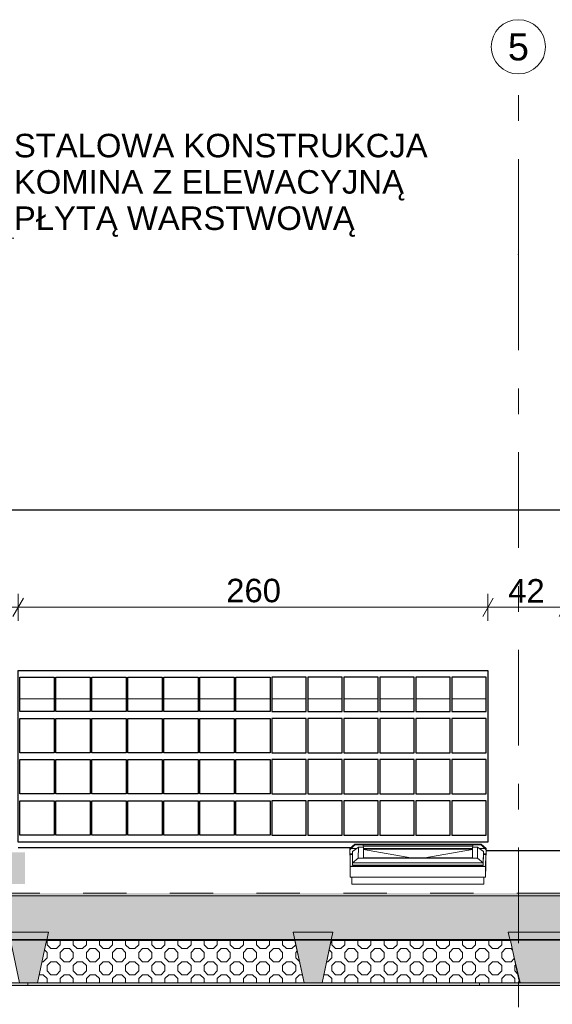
# Model space of a CAD drawing. Header units: centimetres. Extents: x -396 to 14490, y -515 to 1122.
# Tile 64 of 73: x 12151 to 12446, y 507 to 1052. Entities that reach past the tile are written whole.
import ezdxf
from ezdxf.enums import TextEntityAlignment as Align

# ---------------------------------------------------------------- set-up
doc = ezdxf.new("R2010")
doc.units = ezdxf.units.CM
doc.header["$MEASUREMENT"] = 0
for name, pattern in [('Przerywana (2)', [48, 24, -24]), ('Przerywana podwójnie', [109.361107, 52.916665, -21.166666, 14.111111, -21.166666]), ('Wipeout_Contour', [100, 0, -100])]:
    doc.linetypes.add(name, pattern=pattern)
for name, color, linetype, lineweight in [('0_Nr_pióra__13', 7, 'Continuous', 25), ('0_Nr_pióra__19', 255, 'Continuous', 30), ('280-A Dachy Powłoki_Nr_pióra__12', 7, 'Continuous', 13), ('280-A Dachy Powłoki_Nr_pióra__29', 7, 'Continuous', 20), ('280-A Dachy Powłoki_Nr_pióra__69', 7, 'Continuous', 20), ('299-A Wymiary Opisy_Nr_pióra__11', 7, 'Continuous', 0), ('410-K Osie główne_Nr_pióra__11', 7, 'Continuous', 0), ('410-K Osie główne_Nr_pióra__7', 7, 'Continuous', 20), ('420-K Ściany_Nr_pióra__13', 7, 'Continuous', 25), ('450-K Belki nośne_Nr_pióra__2', 7, 'Continuous', 20), ('450-K Belki_Nr_pióra__13', 7, 'Continuous', 25), ('460 - Stropy_Nr_pióra__12', 7, 'Continuous', 13), ('Nowe_199-Z Wymiary i opisy_Nr_pióra__135', 5, 'Continuous', 20), ('Nowe_420 - Wełna mineralna_Nr_pióra__135', 5, 'Continuous', 0), ('Nowe_Okna Archicada_Nr_pióra__135', 5, 'Continuous', 20), ('Rozbiórka_Okna Archicada_Nr_pióra__13', 7, 'Continuous', 25)]:
    doc.layers.add(name, color=color, linetype=linetype, lineweight=lineweight)
for name, color, linetype in [('280-A Dachy Powłoki', 7, 'Continuous'), ('299-A Wymiary Opisy', 7, 'Continuous'), ('410-K Osie główne', 7, 'Continuous'), ('420-K Ściany', 7, 'Continuous'), ('450-K Belki', 7, 'Continuous'), ('450-K Belki nośne', 7, 'Continuous'), ('460 - Stropy', 7, 'Continuous'), ('Nowe_420 - Wełna mineralna', 7, 'Continuous'), ('Nowe_Okna Archicada', 7, 'Continuous'), ('Rozbiórka_Okna Archicada', 7, 'Continuous')]:
    doc.layers.add(name, color=color, linetype=linetype)
doc.layers.add('280-A Dachy Powłoki_Nr_pióra__49', color=7, linetype='Continuous', lineweight=20, true_color=0xcfd8da)
doc.layers.add('280-A Dachy Powłoki_Nr_pióra__92', color=7, linetype='Continuous', lineweight=20, true_color=0xdfdfdf)
doc.styles.add('STYL_AUTOMATYCZNY_1', font='arial.ttf')
doc.styles.add('STYL_AUTOMATYCZNY_2', font='arial.ttf')
doc.dimstyles.new('STYL_AUTOMATYCZNY__1', dxfattribs={"dimtxt": 13, "dimasz": 7.6, "dimexe": 0.18, "dimexo": 0.0625, "dimgap": 0, "dimtad": 1, "dimtih": 1, "dimtoh": 1, "dimdec": 0, "dimzin": 0, "dimdsep": 46, "dimtxsty": 'STYL_AUTOMATYCZNY_1', "dimblk": 'ARROWHEAD_2', "dimblk1": 'ARROWHEAD_2', "dimblk2": 'ARROWHEAD_2', "dimcen": 0.09, "dimclrd": 7, "dimclre": 7, "dimclrt": 7, "dimadec": 0, "dimazin": 0, "dimtfac": 1, "dimtdec": 4, "dimtmove": 0, "dimatfit": 3, "dimfxl": 0, "dimtolj": 1, "dimtzin": 0, "dimarcsym": 0})
doc.dimstyles.new('STYL_AUTOMATYCZNY__2', dxfattribs={"dimtxt": 13, "dimasz": 7.6, "dimexe": 0.18, "dimexo": 0.0625, "dimgap": 0, "dimtad": 1, "dimdec": 0, "dimzin": 0, "dimdsep": 46, "dimtxsty": 'STYL_AUTOMATYCZNY_1', "dimblk": 'ARROWHEAD_2', "dimblk1": 'ARROWHEAD_2', "dimblk2": 'ARROWHEAD_2', "dimcen": 0.09, "dimclrd": 7, "dimclre": 7, "dimclrt": 7, "dimadec": 0, "dimazin": 0, "dimtfac": 1, "dimtdec": 4, "dimtmove": 0, "dimatfit": 3, "dimfxl": 0, "dimtolj": 1, "dimtzin": 0, "dimarcsym": 0})
doc.dimstyles.new('STYL_AUTOMATYCZNY__3', dxfattribs={"dimtxt": 0.18, "dimasz": 14.592, "dimexe": 0.18, "dimexo": 0.0625, "dimgap": 0, "dimtad": 0, "dimtih": 1, "dimtoh": 1, "dimdec": 4, "dimzin": 0, "dimdsep": 46, "dimcen": 0.09, "dimadec": 0, "dimazin": 0, "dimtfac": 1, "dimtdec": 4, "dimtmove": 0, "dimatfit": 3, "dimldrblk": 'ARROWHEAD_5', "dimfxl": 0, "dimtolj": 1, "dimtzin": 0, "dimarcsym": 0})

# ---------------------------------------------------------------- blocks, each defined once
blk = doc.blocks.new('ElemPrzekroju_133_2', base_point=(13661.33, 21.87))
at = {"layer": '450-K Belki nośne', "linetype": 'Continuous', "lineweight": 0, "true_color": 0x000000}
blk.add_hatch(color=18, dxfattribs=at).paths.add_polyline_path([(12451.41, 518.9), (12457.91, 547), (12421.91, 547.01), (12428.41, 518.9)])
at = {"layer": '450-K Belki nośne_Nr_pióra__2', "color": 7, "linetype": 'Continuous', "lineweight": 20}
for p, q in [((12421.91, 547.01), (12428.41, 518.9)), ((12421.91, 547.01), (12457.91, 547)), ((12457.91, 547), (12451.41, 518.9)), ((12428.41, 518.9), (12451.41, 518.9))]:
    blk.add_line(p, q, dxfattribs=at)
blk = doc.blocks.new('ElemPrzekroju_137_2', base_point=(13661.33, 21.87))
at = {"layer": '450-K Belki nośne', "linetype": 'Continuous', "lineweight": 0, "true_color": 0x000000}
blk.add_hatch(color=18, dxfattribs=at).paths.add_polyline_path([(12308.86, 518.9), (12318.86, 518.9), (12324.86, 547), (12302.86, 547.01)])
at = {"layer": '450-K Belki nośne_Nr_pióra__2', "color": 7, "linetype": 'Continuous', "lineweight": 20}
for p, q in [((12302.86, 547.01), (12308.86, 518.9)), ((12302.86, 547.01), (12324.86, 547)), ((12324.86, 547), (12318.86, 518.9)), ((12308.86, 518.9), (12318.86, 518.9))]:
    blk.add_line(p, q, dxfattribs=at)
blk = doc.blocks.new('ElemPrzekroju_140_2', base_point=(13661.33, 21.87))
at = {"layer": '450-K Belki nośne', "linetype": 'Continuous', "lineweight": 0, "true_color": 0x000000}
blk.add_hatch(color=18, dxfattribs=at).paths.add_polyline_path([(12151.39, 518.9), (12161.39, 518.9), (12167.39, 547), (12145.39, 547.01)])
at = {"layer": '450-K Belki nośne_Nr_pióra__2', "color": 7, "linetype": 'Continuous', "lineweight": 20}
for p, q in [((12145.39, 547.01), (12151.39, 518.9)), ((12145.39, 547.01), (12167.39, 547)), ((12167.39, 547), (12161.39, 518.9)), ((12151.39, 518.9), (12161.39, 518.9))]:
    blk.add_line(p, q, dxfattribs=at)
blk = doc.blocks.new('ElemPrzekroju_141_2', base_point=(13661.33, 21.87))
at = {"layer": '280-A Dachy Powłoki', "linetype": 'Continuous', "lineweight": 0, "true_color": 0x000000}
for points in [[(10655.13, 568.46), (10655.13, 566.96), (13601.85, 567.28), (13601.85, 568.79)], [(10655.13, 542.87), (10786.52, 542.88), (10785.64, 547.01), (10807.64, 547), (10806.76, 542.88), (10937.42, 542.9), (10936.54, 547.01), (10958.54, 547), (10957.66, 542.9), (11087.4, 542.91), (11086.53, 547.01), (11108.53, 547), (11107.65, 542.92), (11239.85, 542.93), (11238.98, 547.01), (11260.98, 547), (11260.11, 542.93), (11388.64, 542.95), (11387.78, 547.01), (11409.78, 547), (11408.91, 542.95), (11536.11, 542.96), (11535.25, 547.01), (11557.25, 547), (11556.38, 542.97), (11688.94, 542.98), (11688.08, 547.01), (11710.08, 547), (11709.22, 542.98), (11837.84, 543), (11836.99, 547.01), (11858.99, 547), (11858.13, 543), (11988.54, 543.01), (11987.69, 547.01), (12009.69, 547), (12008.84, 543.02), (12146.24, 543.03), (12145.39, 547.01), (12167.39, 547), (12166.54, 543.03), (12303.71, 543.05), (12302.86, 547.01), (12324.86, 547), (12324.02, 543.05), (12422.82, 543.06), (12421.91, 547.01), (12457.91, 547), (12457, 543.06), (12590.12, 543.08), (12589.28, 547.01), (12611.28, 547), (12610.44, 543.08), (12740.97, 543.1), (12740.13, 547.01), (12762.13, 547), (12761.3, 543.1), (12891.48, 543.11), (12890.58, 547.01), (12926.58, 547), (12925.68, 543.12), (13025.3, 543.13), (13024.41, 547.01), (13060.41, 547), (13059.51, 543.13), (13192, 543.15), (13191.18, 547.01), (13213.18, 547), (13212.35, 543.15), (13342.54, 543.16), (13341.72, 547.01), (13363.72, 547), (13362.9, 543.16), (13492.58, 543.18), (13491.76, 547.01), (13513.76, 547), (13512.94, 543.18), (13601.85, 543.19), (13601.85, 567.28), (10655.13, 566.96)], [(12166.44, 542.53), (12303.82, 542.55), (12303.71, 543.05), (12166.54, 543.03)], [(12323.91, 542.55), (12422.94, 542.56), (12422.82, 543.06), (12324.02, 543.05)]]:
    blk.add_hatch(color=18, dxfattribs=at).paths.add_polyline_path(points)
at = {"layer": '280-A Dachy Powłoki_Nr_pióra__29', "color": 7, "linetype": 'Przerywana (2)', "lineweight": 20}
blk.add_line((13602.62, 568.79), (10653.68, 568.46), dxfattribs=at)
at = {"layer": '280-A Dachy Powłoki_Nr_pióra__29', "color": 7, "linetype": 'Continuous', "lineweight": 20}
blk.add_line((13602.63, 543.19), (10653.68, 542.87), dxfattribs=at)
at = {"layer": '280-A Dachy Powłoki_Nr_pióra__49', "color": 254, "linetype": 'Continuous', "lineweight": 20, "true_color": 0xcfd8da}
blk.add_line((13602.63, 542.69), (10653.68, 542.36), dxfattribs=at)
at = {"layer": '280-A Dachy Powłoki_Nr_pióra__69', "color": 7, "linetype": 'Continuous', "lineweight": 20}
blk.add_line((13602.62, 567.28), (10653.68, 566.96), dxfattribs=at)
blk = doc.blocks.new('ElemPrzekroju_168_2', base_point=(13661.33, 21.87))
at = {"layer": '280-A Dachy Powłoki_Nr_pióra__92', "color": 254, "linetype": 'Continuous', "lineweight": 20, "true_color": 0xdfdfdf}
for p, q in [((12170.56, 676.19), (12151.57, 676.19)), ((12190.49, 676.19), (12171.5, 676.19)), ((12210.41, 676.19), (12191.43, 676.19)), ((12230.34, 676.19), (12211.35, 676.19)), ((12250.27, 676.19), (12231.28, 676.19)), ((12270.2, 676.19), (12251.21, 676.19)), ((12290.13, 676.19), (12271.14, 676.19)), ((12310.06, 676.19), (12291.07, 676.19)), ((12329.99, 676.19), (12311, 676.19)), ((12349.91, 676.19), (12330.93, 676.19)), ((12369.84, 676.19), (12350.85, 676.19)), ((12389.77, 676.19), (12370.78, 676.19)), ((12409.7, 676.19), (12390.71, 676.19))]:
    blk.add_line(p, q, dxfattribs=at)
blk = doc.blocks.new('ElemPrzekroju_169_2', base_point=(13661.33, 21.87))
at = {"layer": '420-K Ściany_Nr_pióra__13', "color": 7, "linetype": 'Continuous', "lineweight": 25}
blk.add_line((13345.55, 780.54), (12142.56, 780.54), dxfattribs=at)
blk = doc.blocks.new('ElemPrzekroju_181_2', base_point=(13661.33, 21.87))
at = {"layer": '280-A Dachy Powłoki_Nr_pióra__12', "color": 7, "linetype": 'Continuous', "lineweight": 13}
for p, q in [((12336.96, 595.35), (12334.26, 592.66)), ((12336.97, 595.76), (12334.27, 593.3)), ((12335.77, 591.73), (12339.01, 593.99)), ((12336.97, 595.76), (12336.96, 595.35)), ((12341.66, 595.35), (12336.96, 595.35)), ((12406.97, 595.76), (12336.97, 595.76)), ((12336.97, 595.76), (12341.66, 595.35)), ((12339.01, 593.99), (12338.92, 587.94)), ((12339.01, 593.99), (12341.82, 593.99)), ((12402.26, 595.35), (12341.66, 595.35)), ((12341.66, 595.35), (12341.66, 594.65)), ((12402.26, 594.65), (12341.66, 594.65)), ((12341.82, 593.99), (12341.74, 588.19)), ((12402.11, 593.99), (12402.03, 588.19)), ((12404.92, 593.99), (12402.11, 593.99)), ((12406.97, 595.76), (12402.26, 595.35)), ((12402.26, 594.65), (12402.26, 595.35)), ((12402.26, 595.35), (12406.96, 595.35)), ((12404.92, 593.99), (12404.84, 587.94)), ((12408.17, 591.73), (12404.92, 593.99)), ((12406.97, 595.76), (12406.96, 595.35)), ((12406.96, 595.35), (12409.66, 592.66)), ((12409.67, 593.3), (12406.97, 595.76)), ((12334.27, 593.3), (12334.26, 592.66)), ((12334.26, 592.66), (12334.26, 589.67)), ((12334.27, 590.31), (12334.26, 589.67)), ((12334.27, 592.67), (12334.27, 590.31)), ((12335.75, 590.31), (12334.27, 590.31)), ((12334.47, 589.81), (12334.38, 583.36)), ((12334.47, 589.81), (12335.74, 589.97)), ((12338.02, 593.3), (12334.91, 593.3)), ((12335.77, 591.73), (12335.68, 585.39)), ((12402.1, 593.3), (12341.81, 593.3)), ((12402.1, 592.94), (12341.81, 592.94)), ((12341.81, 592.77), (12368.04, 588.19)), ((12402.09, 592.77), (12375.75, 588.19)), ((12409.01, 593.3), (12405.92, 593.3)), ((12408.17, 591.73), (12408.08, 585.39)), ((12408.17, 590.48), (12408.08, 584.15)), ((12409.47, 589.81), (12408.16, 589.98)), ((12408.17, 590.48), (12408.17, 591.73)), ((12409.66, 590.31), (12408.17, 590.31)), ((12409.47, 589.81), (12409.38, 583.36)), ((12409.47, 583.93), (12409.47, 589.81)), ((12409.67, 593.3), (12409.66, 592.66)), ((12409.66, 592.66), (12409.66, 589.67)), ((12409.67, 590.31), (12409.66, 589.67)), ((12409.67, 590.31), (12409.67, 593.3)), ((12334.38, 583.36), (12336.72, 583.86)), ((12334.38, 577.48), (12334.38, 583.36)), ((12334.38, 583.36), (12409.38, 583.36)), ((12335.68, 585.39), (12338.92, 587.94)), ((12335.68, 585.39), (12408.08, 585.39)), ((12335.68, 584.15), (12335.68, 585.39)), ((12335.68, 584.15), (12408.08, 584.15)), ((12336.72, 583.86), (12336.72, 584.15)), ((12336.72, 583.86), (12407.03, 583.86)), ((12338.92, 587.94), (12341.74, 588.19)), ((12338.92, 587.94), (12404.84, 587.94)), ((12341.74, 588.19), (12402.03, 588.19)), ((12402.03, 588.19), (12404.84, 587.94)), ((12404.84, 587.94), (12408.08, 585.39)), ((12407.03, 584.15), (12407.03, 583.86)), ((12407.04, 584.15), (12407.03, 583.86)), ((12407.03, 583.86), (12409.38, 583.36)), ((12408.08, 585.39), (12408.08, 584.15)), ((12409.47, 583.93), (12409.38, 577.48)), ((12409.38, 583.36), (12409.38, 577.48)), ((12334.38, 577.48), (12409.38, 577.48)), ((12335.38, 577.48), (12335.38, 573.59)), ((12408.38, 577.48), (12408.38, 573.59)), ((12408.43, 577.48), (12408.38, 573.59)), ((12335.38, 573.59), (12408.38, 573.59))]:
    blk.add_line(p, q, dxfattribs=at)
blk = doc.blocks.new('ElemPrzekroju_195_2', base_point=(13661.33, 21.87))
at = {"layer": 'Rozbiórka_Okna Archicada_Nr_pióra__13', "color": 7, "linetype": 'Continuous', "lineweight": 25}
for p, q in [((12150.66, 691.87), (12410.66, 691.87)), ((12150.66, 596.87), (12150.66, 691.87)), ((12410.66, 691.87), (12410.66, 596.87)), ((12410.66, 596.87), (12150.66, 596.87))]:
    blk.add_line(p, q, dxfattribs=at)
blk = doc.blocks.new('ElemPrzekroju_229_2', base_point=(13661.33, 21.87))
at = {"layer": '460 - Stropy_Nr_pióra__12', "color": 7, "linetype": 'Continuous', "lineweight": 13}
for p, q in [((12304.52, 539.24), (12165.73, 539.24)), ((12423.7, 539.24), (12323.21, 539.24)), ((12307.25, 526.44), (12163, 526.44)), ((12426.66, 526.44), (12320.47, 526.44))]:
    blk.add_line(p, q, dxfattribs=at)
blk = doc.blocks.new('ElemPrzekroju_257_2', base_point=(13661.33, 21.87))
at = {"layer": '450-K Belki_Nr_pióra__13', "color": 7, "linetype": 'Continuous', "lineweight": 25}
for p, q in [((12166, 540.5), (12304.25, 540.5)), ((12323.47, 540.5), (12324.79, 540.5)), ((12324.79, 542.55), (12324.79, 542.01)), ((12324.79, 542.01), (12324.79, 541.02)), ((12324.79, 541.02), (12324.79, 540.5))]:
    blk.add_line(p, q, dxfattribs=at)
blk = doc.blocks.new('ElemPrzekroju_258_2', base_point=(13661.33, 21.87))
at = {"layer": 'Nowe_Okna Archicada_Nr_pióra__135', "color": 5, "linetype": 'Continuous', "lineweight": 25}
for p, q in [((12410.64, 691.87), (12410.64, 596.87)), ((12151.57, 669.07), (12151.57, 688.07)), ((12151.57, 688.07), (12170.57, 688.07)), ((12170.55, 688.07), (12170.55, 669.07)), ((12170.57, 688.07), (12170.57, 669.07)), ((12171.5, 669.07), (12171.5, 688.07)), ((12171.5, 688.07), (12190.5, 688.07)), ((12190.48, 688.07), (12190.48, 669.07)), ((12190.5, 688.07), (12190.5, 669.07)), ((12191.43, 669.07), (12191.43, 688.07)), ((12191.43, 688.07), (12210.43, 688.07)), ((12210.41, 688.07), (12210.41, 669.07)), ((12210.43, 688.07), (12210.43, 669.07)), ((12211.35, 669.07), (12211.35, 688.07)), ((12211.35, 688.07), (12230.35, 688.07)), ((12230.34, 688.07), (12230.34, 669.07)), ((12230.35, 688.07), (12230.35, 669.07)), ((12231.28, 669.07), (12231.28, 688.07)), ((12231.28, 688.07), (12250.28, 688.07)), ((12250.26, 688.07), (12250.26, 669.07)), ((12250.28, 688.07), (12250.28, 669.07)), ((12251.21, 669.07), (12251.21, 688.07)), ((12251.21, 688.07), (12270.21, 688.07)), ((12270.19, 688.07), (12270.19, 669.07)), ((12270.21, 688.07), (12270.21, 669.07)), ((12271.14, 669.07), (12271.14, 688.07)), ((12271.14, 688.07), (12290.14, 688.07)), ((12290.12, 688.07), (12290.12, 669.07)), ((12290.14, 688.07), (12290.14, 669.07)), ((12310.07, 688.07), (12291.07, 688.07)), ((12291.07, 688.07), (12291.07, 669.07)), ((12310.05, 669.07), (12310.05, 688.07)), ((12310.07, 669.07), (12310.07, 688.07)), ((12330, 688.07), (12311, 688.07)), ((12311, 688.07), (12311, 669.07)), ((12329.98, 669.07), (12329.98, 688.07)), ((12330, 669.07), (12330, 688.07)), ((12349.93, 688.07), (12330.93, 688.07)), ((12330.93, 688.07), (12330.93, 669.07)), ((12349.91, 669.07), (12349.91, 688.07)), ((12349.93, 669.07), (12349.93, 688.07)), ((12369.85, 688.07), (12350.85, 688.07)), ((12350.85, 688.07), (12350.85, 669.07)), ((12369.84, 669.07), (12369.84, 688.07)), ((12369.85, 669.07), (12369.85, 688.07)), ((12389.78, 688.07), (12370.78, 688.07)), ((12370.78, 688.07), (12370.78, 669.07)), ((12389.76, 669.07), (12389.76, 688.07)), ((12389.78, 669.07), (12389.78, 688.07)), ((12409.71, 688.07), (12390.71, 688.07)), ((12390.71, 688.07), (12390.71, 669.07)), ((12409.69, 669.07), (12409.69, 688.07)), ((12409.71, 669.07), (12409.71, 688.07)), ((12170.57, 669.07), (12151.57, 669.07)), ((12151.57, 646.27), (12151.57, 665.27)), ((12151.57, 665.27), (12170.57, 665.27)), ((12170.55, 665.27), (12170.55, 646.27)), ((12170.57, 665.27), (12170.57, 646.27)), ((12190.5, 669.07), (12171.5, 669.07)), ((12171.5, 646.27), (12171.5, 665.27)), ((12171.5, 665.27), (12190.5, 665.27)), ((12190.48, 665.27), (12190.48, 646.27)), ((12190.5, 665.27), (12190.5, 646.27)), ((12210.43, 669.07), (12191.43, 669.07)), ((12191.43, 646.27), (12191.43, 665.27)), ((12191.43, 665.27), (12210.43, 665.27)), ((12210.41, 665.27), (12210.41, 646.27)), ((12210.43, 665.27), (12210.43, 646.27)), ((12230.35, 669.07), (12211.35, 669.07)), ((12211.35, 646.27), (12211.35, 665.27)), ((12211.35, 665.27), (12230.35, 665.27)), ((12230.34, 665.27), (12230.34, 646.27)), ((12230.35, 665.27), (12230.35, 646.27)), ((12250.28, 669.07), (12231.28, 669.07)), ((12231.28, 646.27), (12231.28, 665.27)), ((12231.28, 665.27), (12250.28, 665.27)), ((12250.26, 665.27), (12250.26, 646.27)), ((12250.28, 665.27), (12250.28, 646.27)), ((12270.21, 669.07), (12251.21, 669.07)), ((12251.21, 646.27), (12251.21, 665.27)), ((12251.21, 665.27), (12270.21, 665.27)), ((12270.19, 665.27), (12270.19, 646.27)), ((12270.21, 665.27), (12270.21, 646.27)), ((12290.14, 669.07), (12271.14, 669.07)), ((12271.14, 646.27), (12271.14, 665.27)), ((12271.14, 665.27), (12290.14, 665.27)), ((12290.12, 665.27), (12290.12, 646.27)), ((12290.14, 665.27), (12290.14, 646.27)), ((12291.07, 669.07), (12310.07, 669.07)), ((12310.07, 665.27), (12291.07, 665.27)), ((12291.07, 665.27), (12291.07, 646.27)), ((12310.05, 646.27), (12310.05, 665.27)), ((12310.07, 646.27), (12310.07, 665.27)), ((12311, 669.07), (12330, 669.07)), ((12330, 665.27), (12311, 665.27)), ((12311, 665.27), (12311, 646.27)), ((12329.98, 646.27), (12329.98, 665.27)), ((12330, 646.27), (12330, 665.27)), ((12330.93, 669.07), (12349.93, 669.07)), ((12349.93, 665.27), (12330.93, 665.27)), ((12330.93, 665.27), (12330.93, 646.27)), ((12349.91, 646.27), (12349.91, 665.27)), ((12349.93, 646.27), (12349.93, 665.27)), ((12350.85, 669.07), (12369.85, 669.07)), ((12369.85, 665.27), (12350.85, 665.27)), ((12350.85, 665.27), (12350.85, 646.27)), ((12369.84, 646.27), (12369.84, 665.27)), ((12369.85, 646.27), (12369.85, 665.27)), ((12370.78, 669.07), (12389.78, 669.07)), ((12389.78, 665.27), (12370.78, 665.27)), ((12370.78, 665.27), (12370.78, 646.27)), ((12389.76, 646.27), (12389.76, 665.27)), ((12389.78, 646.27), (12389.78, 665.27)), ((12390.71, 669.07), (12409.71, 669.07)), ((12409.71, 665.27), (12390.71, 665.27)), ((12390.71, 665.27), (12390.71, 646.27)), ((12409.69, 646.27), (12409.69, 665.27)), ((12409.71, 646.27), (12409.71, 665.27)), ((12170.57, 646.27), (12151.57, 646.27)), ((12190.5, 646.27), (12171.5, 646.27)), ((12210.43, 646.27), (12191.43, 646.27)), ((12230.35, 646.27), (12211.35, 646.27)), ((12250.28, 646.27), (12231.28, 646.27)), ((12270.21, 646.27), (12251.21, 646.27)), ((12290.14, 646.27), (12271.14, 646.27)), ((12291.07, 646.27), (12310.07, 646.27)), ((12311, 646.27), (12330, 646.27)), ((12330.93, 646.27), (12349.93, 646.27)), ((12350.85, 646.27), (12369.85, 646.27)), ((12370.78, 646.27), (12389.78, 646.27)), ((12390.71, 646.27), (12409.71, 646.27)), ((12151.57, 623.47), (12151.57, 642.47)), ((12151.57, 642.47), (12170.57, 642.47)), ((12170.55, 642.47), (12170.55, 623.47)), ((12170.57, 642.47), (12170.57, 623.47)), ((12171.5, 623.47), (12171.5, 642.47)), ((12171.5, 642.47), (12190.5, 642.47)), ((12190.48, 642.47), (12190.48, 623.47)), ((12190.5, 642.47), (12190.5, 623.47)), ((12191.43, 623.47), (12191.43, 642.47)), ((12191.43, 642.47), (12210.43, 642.47)), ((12210.41, 642.47), (12210.41, 623.47)), ((12210.43, 642.47), (12210.43, 623.47)), ((12211.35, 623.47), (12211.35, 642.47)), ((12211.35, 642.47), (12230.35, 642.47)), ((12230.34, 642.47), (12230.34, 623.47)), ((12230.35, 642.47), (12230.35, 623.47)), ((12231.28, 623.47), (12231.28, 642.47)), ((12231.28, 642.47), (12250.28, 642.47)), ((12250.26, 642.47), (12250.26, 623.47)), ((12250.28, 642.47), (12250.28, 623.47)), ((12251.21, 623.47), (12251.21, 642.47)), ((12251.21, 642.47), (12270.21, 642.47)), ((12270.19, 642.47), (12270.19, 623.47)), ((12270.21, 642.47), (12270.21, 623.47)), ((12271.14, 623.47), (12271.14, 642.47)), ((12271.14, 642.47), (12290.14, 642.47)), ((12290.12, 642.47), (12290.12, 623.47)), ((12290.14, 642.47), (12290.14, 623.47)), ((12310.07, 642.47), (12291.07, 642.47)), ((12291.07, 642.47), (12291.07, 623.47)), ((12310.05, 623.47), (12310.05, 642.47)), ((12310.07, 623.47), (12310.07, 642.47)), ((12330, 642.47), (12311, 642.47)), ((12311, 642.47), (12311, 623.47)), ((12329.98, 623.47), (12329.98, 642.47)), ((12330, 623.47), (12330, 642.47)), ((12349.93, 642.47), (12330.93, 642.47)), ((12330.93, 642.47), (12330.93, 623.47)), ((12349.91, 623.47), (12349.91, 642.47)), ((12349.93, 623.47), (12349.93, 642.47)), ((12369.85, 642.47), (12350.85, 642.47)), ((12350.85, 642.47), (12350.85, 623.47)), ((12369.84, 623.47), (12369.84, 642.47)), ((12369.85, 623.47), (12369.85, 642.47)), ((12389.78, 642.47), (12370.78, 642.47)), ((12370.78, 642.47), (12370.78, 623.47)), ((12389.76, 623.47), (12389.76, 642.47)), ((12389.78, 623.47), (12389.78, 642.47)), ((12409.71, 642.47), (12390.71, 642.47)), ((12390.71, 642.47), (12390.71, 623.47)), ((12409.69, 623.47), (12409.69, 642.47)), ((12409.71, 623.47), (12409.71, 642.47)), ((12170.57, 623.47), (12151.57, 623.47)), ((12190.5, 623.47), (12171.5, 623.47)), ((12210.43, 623.47), (12191.43, 623.47)), ((12230.35, 623.47), (12211.35, 623.47)), ((12250.28, 623.47), (12231.28, 623.47)), ((12270.21, 623.47), (12251.21, 623.47)), ((12290.14, 623.47), (12271.14, 623.47)), ((12291.07, 623.47), (12310.07, 623.47)), ((12311, 623.47), (12330, 623.47)), ((12330.93, 623.47), (12349.93, 623.47)), ((12350.85, 623.47), (12369.85, 623.47)), ((12370.78, 623.47), (12389.78, 623.47)), ((12390.71, 623.47), (12409.71, 623.47)), ((12151.57, 600.67), (12151.57, 619.67)), ((12151.57, 619.67), (12170.57, 619.67)), ((12170.55, 619.67), (12170.55, 600.67)), ((12170.57, 619.67), (12170.57, 600.67)), ((12171.5, 600.67), (12171.5, 619.67)), ((12171.5, 619.67), (12190.5, 619.67)), ((12190.48, 619.67), (12190.48, 600.67)), ((12190.5, 619.67), (12190.5, 600.67)), ((12191.43, 600.67), (12191.43, 619.67)), ((12191.43, 619.67), (12210.43, 619.67)), ((12210.41, 619.67), (12210.41, 600.67)), ((12210.43, 619.67), (12210.43, 600.67)), ((12211.35, 600.67), (12211.35, 619.67)), ((12211.35, 619.67), (12230.35, 619.67)), ((12230.34, 619.67), (12230.34, 600.67)), ((12230.35, 619.67), (12230.35, 600.67)), ((12231.28, 600.67), (12231.28, 619.67)), ((12231.28, 619.67), (12250.28, 619.67)), ((12250.26, 619.67), (12250.26, 600.67)), ((12250.28, 619.67), (12250.28, 600.67)), ((12251.21, 600.67), (12251.21, 619.67)), ((12251.21, 619.67), (12270.21, 619.67)), ((12270.19, 619.67), (12270.19, 600.67)), ((12270.21, 619.67), (12270.21, 600.67)), ((12271.14, 600.67), (12271.14, 619.67)), ((12271.14, 619.67), (12290.14, 619.67)), ((12290.12, 619.67), (12290.12, 600.67)), ((12290.14, 619.67), (12290.14, 600.67)), ((12310.07, 619.67), (12291.07, 619.67)), ((12291.07, 619.67), (12291.07, 600.67)), ((12310.05, 600.67), (12310.05, 619.67)), ((12310.07, 600.67), (12310.07, 619.67)), ((12330, 619.67), (12311, 619.67)), ((12311, 619.67), (12311, 600.67)), ((12329.98, 600.67), (12329.98, 619.67)), ((12330, 600.67), (12330, 619.67)), ((12349.93, 619.67), (12330.93, 619.67)), ((12330.93, 619.67), (12330.93, 600.67)), ((12349.91, 600.67), (12349.91, 619.67)), ((12349.93, 600.67), (12349.93, 619.67)), ((12369.85, 619.67), (12350.85, 619.67)), ((12350.85, 619.67), (12350.85, 600.67)), ((12369.84, 600.67), (12369.84, 619.67)), ((12369.85, 600.67), (12369.85, 619.67)), ((12389.78, 619.67), (12370.78, 619.67)), ((12370.78, 619.67), (12370.78, 600.67)), ((12389.76, 600.67), (12389.76, 619.67)), ((12389.78, 600.67), (12389.78, 619.67)), ((12409.71, 619.67), (12390.71, 619.67)), ((12390.71, 619.67), (12390.71, 600.67)), ((12409.69, 600.67), (12409.69, 619.67)), ((12409.71, 600.67), (12409.71, 619.67)), ((12170.57, 600.67), (12151.57, 600.67)), ((12190.5, 600.67), (12171.5, 600.67)), ((12210.43, 600.67), (12191.43, 600.67)), ((12230.35, 600.67), (12211.35, 600.67)), ((12250.28, 600.67), (12231.28, 600.67)), ((12270.21, 600.67), (12251.21, 600.67)), ((12290.14, 600.67), (12271.14, 600.67)), ((12291.07, 600.67), (12310.07, 600.67)), ((12311, 600.67), (12330, 600.67)), ((12330.93, 600.67), (12349.93, 600.67)), ((12350.85, 600.67), (12369.85, 600.67)), ((12370.78, 600.67), (12389.78, 600.67)), ((12390.71, 600.67), (12409.71, 600.67))]:
    blk.add_line(p, q, dxfattribs=at)
blk = doc.blocks.new('*D320', base_point=(13661.33, 21.87))
at = {"layer": '299-A Wymiary Opisy_Nr_pióra__11', "color": 7, "linetype": 'Continuous', "lineweight": 0}
for p, q in [((13708.89, 574.04), (13708.89, 578.93)), ((13716.39, 574.04), (13701.39, 574.04)), ((13713.89, 571.15), (13703.89, 576.92)), ((13708.89, 431.87), (13708.89, 574.04)), ((13716.39, 431.87), (13701.39, 431.87)), ((13703.89, 434.76), (13713.89, 428.99))]:
    blk.add_line(p, q, dxfattribs=at)
at = {"layer": '299-A Wymiary Opisy_Nr_pióra__11', "color": 7, "lineweight": 0, "insert": (13706.29, 488.08), "char_height": 13, "attachment_point": 7, "rotation": 90, "style": 'STYL_AUTOMATYCZNY_1'}
blk.add_mtext('\\A1;{\\pql;\\fArial|b0|i0|c238|p0;\\W1.000000;142}', dxfattribs=at)
blk = doc.blocks.new('ARROWHEAD_2')
at = {"color": 0, "linetype": 'Continuous', "lineweight": 0}
for p, q in [((0, 0), (-1, 0)), ((-0.378, -0.655), (0.378, 0.655))]:
    blk.add_line(p, q, dxfattribs=at)
blk = doc.blocks.new('ARROWHEAD_5')
at = {"linetype": 'Continuous', "lineweight": 0}
blk.add_hatch(color=0, dxfattribs=at).paths.add_polyline_path([(-1, 0.2679), (0, 0), (-1, -0.2679)])
at = {"color": 0, "linetype": 'Continuous', "lineweight": 0}
blk.add_line((0, 0), (-1, 0), dxfattribs=at)
blk = doc.blocks.new('Standardowy znacznik osi[10]_2', base_point=(12427.52, 1021.87))
at = {"layer": '410-K Osie główne_Nr_pióra__11', "color": 7, "linetype": 'Przerywana podwójnie', "lineweight": 0}
for q in [(12427.52, 1021.87), (12427.52, -278.13)]:
    blk.add_line((12427.52, 921.87), q, dxfattribs=at)
blk.add_point((12427.52, 921.87), dxfattribs=at)
blk.add_point((12427.52, 921.87), dxfattribs=at)
at = {"layer": '410-K Osie główne_Nr_pióra__7', "color": 7, "linetype": 'Continuous', "lineweight": 20}
blk.add_circle((12427.52, 1036.87), 15, dxfattribs=at)
at = {"layer": '410-K Osie główne_Nr_pióra__11', "color": 7, "lineweight": 0, "style": 'STYL_AUTOMATYCZNY_2'}
for tag, p in [('AC_MarkerText_1_0', (12427.52, 1044.37)), ('AC_MarkerText_1_1', (12427.52, -385.63))]:
    blk.add_attdef(tag, text='', height=15, rotation=360, dxfattribs=at).set_placement(p, align=Align.TOP_CENTER)
blk = doc.blocks.new('*D347', base_point=(13661.33, 21.87))
at = {"layer": '299-A Wymiary Opisy_Nr_pióra__11', "color": 7, "linetype": 'Continuous', "lineweight": 0}
for p, q in [((12145.72, 731.76), (12139.95, 721.76)), ((12142.84, 719.26), (12142.84, 734.26)), ((12153.55, 731.76), (12147.77, 721.76)), ((12150.66, 719.26), (12150.66, 734.26)), ((12142.84, 726.76), (12150.66, 726.76))]:
    blk.add_line(p, q, dxfattribs=at)
blk = doc.blocks.new('*D348', base_point=(13661.33, 21.87))
at = {"layer": '299-A Wymiary Opisy_Nr_pióra__11', "color": 7, "linetype": 'Continuous', "lineweight": 0}
for p, q in [((12153.55, 731.76), (12147.77, 721.76)), ((12150.66, 719.26), (12150.66, 734.26)), ((12413.55, 731.76), (12407.77, 721.76)), ((12410.66, 719.26), (12410.66, 734.26)), ((12150.66, 726.76), (12410.66, 726.76))]:
    blk.add_line(p, q, dxfattribs=at)
at = {"layer": '299-A Wymiary Opisy_Nr_pióra__11', "color": 7, "lineweight": 0, "insert": (12265.79, 729.36), "char_height": 13, "attachment_point": 7, "style": 'STYL_AUTOMATYCZNY_1'}
blk.add_mtext('\\A1;{\\pql;\\fArial|b0|i0|c238|p0;\\W1.000000;260}', dxfattribs=at)
blk = doc.blocks.new('*D349', base_point=(13661.33, 21.87))
at = {"layer": '299-A Wymiary Opisy_Nr_pióra__11', "color": 7, "linetype": 'Continuous', "lineweight": 0}
for p, q in [((12413.55, 731.76), (12407.77, 721.76)), ((12410.66, 719.26), (12410.66, 734.26)), ((12455.84, 731.76), (12450.06, 721.76)), ((12452.95, 719.26), (12452.95, 734.26)), ((12410.66, 726.76), (12452.95, 726.76))]:
    blk.add_line(p, q, dxfattribs=at)
at = {"layer": '299-A Wymiary Opisy_Nr_pióra__11', "color": 7, "lineweight": 0, "insert": (12421.89, 729.36), "char_height": 13, "attachment_point": 7, "style": 'STYL_AUTOMATYCZNY_1'}
blk.add_mtext('\\A1;{\\pql;\\fArial|b0|i0|c238|p0;\\W1.000000;42}', dxfattribs=at)

msp = doc.modelspace()

# ---------------------------------------------------------------- hatches: boundary and pattern name
at = {"layer": '0_Nr_pióra__19', "linetype": 'Continuous', "lineweight": 30}
msp.add_hatch(color=255, dxfattribs=at).paths.add_polyline_path([(12001.08, 591.01), (12032.77, 591.01), (12032.77, 581.5), (12144.01, 581.5), (12144.01, 591.1), (12154.5, 591.1), (12154.5, 581.5), (12154.5, 573.6), (12032.77, 573.6), (12001.08, 573.6)])
at = {"layer": 'Nowe_420 - Wełna mineralna_Nr_pióra__135', "linetype": 'Continuous', "lineweight": 0, "true_color": 0x0000bf}
msp.add_hatch(color=172, dxfattribs=at).paths.add_polyline_path([(11905.93, 518.9), (12155.93, 518.9), (12155.93, 517.5), (11905.93, 517.5)])

# ---------------------------------------------------------------- linework, layer by layer
at = {"layer": '0_Nr_pióra__13', "color": 7, "linetype": 'Continuous', "lineweight": 25}
for p, q in [((12150.66, 593.87), (12335.48, 593.87)), ((12409.66, 592.2), (12452.95, 592.21))]:
    msp.add_line(p, q, dxfattribs=at)
at = {"layer": 'Nowe_420 - Wełna mineralna_Nr_pióra__135', "color": 5, "linetype": 'Continuous', "lineweight": 20, "flags": 128}
msp.add_lwpolyline([(11905.93, 518.9), (12155.93, 518.9), (12155.93, 517.5), (11905.93, 517.5)], close=True, dxfattribs=at)

# ---------------------------------------------------------------- block references
at = {"layer": '280-A Dachy Powłoki', "lineweight": 0}
for name in ['ElemPrzekroju_168_2', 'ElemPrzekroju_181_2', 'ElemPrzekroju_141_2']:
    msp.add_blockref(name, (13661.33, 21.87), dxfattribs=at)
at = {"layer": '420-K Ściany', "lineweight": 0}
msp.add_blockref('ElemPrzekroju_169_2', (13661.33, 21.87), dxfattribs=at)
at = {"layer": '450-K Belki', "lineweight": 0}
msp.add_blockref('ElemPrzekroju_257_2', (13661.33, 21.87), dxfattribs=at)
at = {"layer": '450-K Belki nośne', "lineweight": 0}
for name in ['ElemPrzekroju_140_2', 'ElemPrzekroju_137_2', 'ElemPrzekroju_133_2']:
    msp.add_blockref(name, (13661.33, 21.87), dxfattribs=at)
at = {"layer": '460 - Stropy', "lineweight": 0}
msp.add_blockref('ElemPrzekroju_229_2', (13661.33, 21.87), dxfattribs=at)
at = {"layer": 'Nowe_Okna Archicada', "lineweight": 0}
msp.add_blockref('ElemPrzekroju_258_2', (13661.33, 21.87), dxfattribs=at)
at = {"layer": 'Rozbiórka_Okna Archicada', "lineweight": 0}
msp.add_blockref('ElemPrzekroju_195_2', (13661.33, 21.87), dxfattribs=at)

# ---------------------------------------------------------------- texts
at = {"layer": 'Nowe_199-Z Wymiary i opisy_Nr_pióra__135', "color": 5, "linetype": 'Continuous', "lineweight": 20, "insert": (12148.26, 931.7), "char_height": 13, "attachment_point": 7, "line_spacing_factor": 0.927264, "style": 'STYL_AUTOMATYCZNY_1'}
msp.add_mtext('\\A1;{\\pql;\\fArial|b0|i0|c238|p0;\\W1.000000;STALOWA KONSTRUKCJA \\P\\pql;\\fArial|b0|i0|c238|p0;\\W1.000000;KOMINA \\fArial|b0|i0|c238|p0;\\W1.000000;Z ELEWACYJNĄ \\P\\pql;\\fArial|b0|i0|c238|p0;\\W1.000000;PŁYTĄ WARSTWOWĄ}', dxfattribs=at)

# ---------------------------------------------------------------- dimensions: what is measured, and where the dimension line sits
at = {"layer": '299-A Wymiary Opisy', "color": 7, "linetype": 'Continuous', "lineweight": 0}
for base, p1, p2, picture, middle in [((12410.66, 726.76), (12150.66, 691.87), (12410.66, 691.87), '*D348', (12280.63, 735.86)), ((12452.95, 726.76), (12410.66, 691.87), (12452.95, 691.87), '*D349', (12431.78, 735.86)), ((12150.66, 726.76), (12142.84, 702.14), (12150.66, 691.87), '*D347', (12134.98, 735.86))]:
    dim = msp.add_linear_dim(base=base, p1=p1, p2=p2, dimstyle='STYL_AUTOMATYCZNY__1', dxfattribs=at)
    dim.commit()
    dim.dimension.update_dxf_attribs({"geometry": picture, "text_midpoint": middle, "dimtype": 160})

# ---------------------------------------------------------------- leaders
at = {"layer": 'Nowe_199-Z Wymiary i opisy_Nr_pióra__135', "color": 5, "linetype": 'Continuous', "lineweight": 20, "annotation_type": 0, "has_hookline": 1, "hookline_direction": 0, "text_width": 228.09}
msp.add_leader([(12137.48, 795.16), (12137.48, 931.7), (12148.26, 930.98)], dimstyle='STYL_AUTOMATYCZNY__3', dxfattribs=at)

# ---------------------------------------------------------------- next in the draw order: wipeouts: each hides what was drawn before it
at = {"color": 254, "linetype": 'Wipeout_Contour', "lineweight": 0, "ltscale": 48986.53551}
msp.add_wipeout([(12166.4, 542.39), (12161.39, 518.91), (12308.86, 518.91), (12303.85, 542.41)], dxfattribs=at).dxf.layer = 'Nowe_420 - Wełna mineralna'
at = {"color": 254, "linetype": 'Wipeout_Contour', "lineweight": 0, "ltscale": 49539.627355}
msp.add_wipeout([(12323.91, 542.39), (12318.9, 518.91), (12428.16, 518.91), (12423.14, 542.4)], dxfattribs=at).dxf.layer = 'Nowe_420 - Wełna mineralna'

# ---------------------------------------------------------------- next in the draw order: hatches: boundary and pattern name
at = {"layer": 'Nowe_420 - Wełna mineralna_Nr_pióra__135', "linetype": 'Continuous', "lineweight": 13}
h = msp.add_hatch(dxfattribs=at)
h.set_pattern_fill('Kółka_1___3X3_0002', color=5, style=0, pattern_type=2)
h.set_pattern_definition([(0, (12233.961, 530.658), (0, 7.24264), [3, -4.24264]), (90, (12231.84, 532.779), (-7.24264, 0), [3, -4.24264]), (45, (12231.84, 535.779), (-7.2426, 7.2426), [3, -7.2426]), (45, (12236.961, 530.658), (-7.2426, 7.2426), [3, -7.2426]), (315, (12231.84, 532.779), (7.2426, 7.2426), [3, -7.2426]), (315, (12236.961, 537.901), (7.2426, 7.2426), [3, -7.2426])])
h.paths.add_polyline_path([(12166.4, 542.39), (12161.39, 518.91), (12308.86, 518.91), (12303.85, 542.41)])
h = msp.add_hatch(dxfattribs=at)
h.set_pattern_fill('Kółka_1___3X3_0002', color=5, style=0, pattern_type=2)
h.set_pattern_definition([(0, (12391.469, 530.659), (0, 7.24264), [3, -4.24264]), (90, (12389.348, 532.7805), (-7.24264, 0), [3, -4.24264]), (45, (12389.348, 535.78), (-7.2426, 7.2426), [3, -7.2426]), (45, (12394.469, 530.659), (-7.2426, 7.2426), [3, -7.2426]), (315, (12389.348, 532.78), (7.2426, 7.2426), [3, -7.2426]), (315, (12394.469, 537.902), (7.2426, 7.2426), [3, -7.2426])])
h.paths.add_polyline_path([(12323.91, 542.39), (12318.9, 518.91), (12428.16, 518.91), (12423.14, 542.4)])
at = {"layer": 'Nowe_420 - Wełna mineralna_Nr_pióra__135', "linetype": 'Continuous', "lineweight": 0, "true_color": 0x0000bf}
for points in [[(12155.93, 518.9), (12405.93, 518.9), (12405.93, 517.5), (12155.93, 517.5)], [(12405.93, 518.9), (12655.94, 518.9), (12655.94, 517.5), (12405.93, 517.5)]]:
    msp.add_hatch(color=172, dxfattribs=at).paths.add_polyline_path(points)

# ---------------------------------------------------------------- next in the draw order: linework, layer by layer
at = {"layer": 'Nowe_420 - Wełna mineralna_Nr_pióra__135', "color": 5, "linetype": 'Continuous', "lineweight": 20, "flags": 128}
for points in [[(12166.4, 542.39), (12161.39, 518.91), (12308.86, 518.91), (12303.85, 542.41)], [(12323.91, 542.39), (12318.9, 518.91), (12428.16, 518.91), (12423.14, 542.4)], [(12155.93, 518.9), (12405.93, 518.9), (12405.93, 517.5), (12155.93, 517.5)], [(12405.93, 518.9), (12655.94, 518.9), (12655.94, 517.5), (12405.93, 517.5)]]:
    msp.add_lwpolyline(points, close=True, dxfattribs=at)

# ---------------------------------------------------------------- next in the draw order: block references
at = {"layer": '410-K Osie główne', "color": 7, "linetype": 'Continuous', "lineweight": 20}
ref = msp.add_blockref('Standardowy znacznik osi[10]_2', (12427.52, 1021.87), dxfattribs=at)
ref.add_attrib('AC_MarkerText_1', '5', dxfattribs={"layer": '410-K Osie główne_Nr_pióra__11', "color": 7, "lineweight": 0, "height": 15, "rotation": 360, "style": 'STYL_AUTOMATYCZNY_2'}).set_placement((12427.52, 1044.37), align=Align.TOP_CENTER)

# ---------------------------------------------------------------- next in the draw order: dimensions: what is measured, and where the dimension line sits
at = {"layer": '299-A Wymiary Opisy', "color": 7, "linetype": 'Continuous', "lineweight": 0}
dim = msp.add_linear_dim(base=(13708.89, 574.04), p1=(10591.68, 431.87), p2=(13665.19, 574.04), angle=90, dimstyle='STYL_AUTOMATYCZNY__2', dxfattribs=at)
dim.commit()
dim.dimension.update_dxf_attribs({"geometry": '*D320', "text_midpoint": (13699.79, 502.92), "dimtype": 160, "text_rotation": 90})

# ---------------------------------------------------------------- next in the draw order: leaders
at = {"layer": 'Nowe_199-Z Wymiary i opisy_Nr_pióra__135', "color": 5, "linetype": 'Continuous', "lineweight": 20, "annotation_type": 0, "has_hookline": 1, "hookline_direction": 0, "text_width": 856.1}
msp.add_leader([(11462.93, 517.5), (11462.93, -513.37), (11510.5, -509.62)], dimstyle='STYL_AUTOMATYCZNY__3', dxfattribs=at)

doc.saveas('drawing.dxf')
